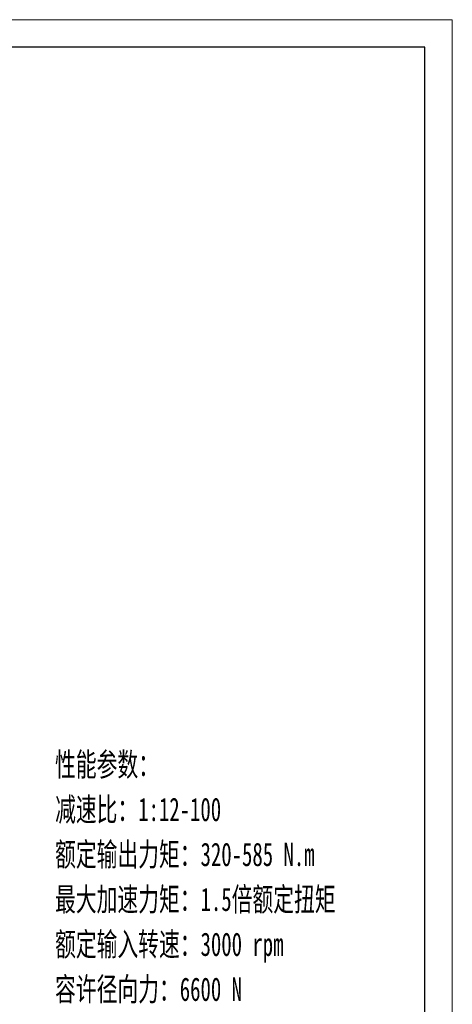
# Model space of a CAD drawing. Header units: millimetres. Extents: x -1266 to -76, y 40 to 877.
# Tile 8 of 8: x -298 to -76, y 372 to 877. Entities that reach past the tile are written whole.
import ezdxf

# ---------------------------------------------------------------- set-up
doc = ezdxf.new("R2010")
doc.units = ezdxf.units.MM
doc.layers.add('图框_外框线', color=7, linetype='Continuous', lineweight=18)
doc.layers.add('尺寸线层', color=3, linetype='Continuous', lineweight=18)
doc.styles.add('标准', font='SimSun.ttf', dxfattribs={"width": 0.667})

msp = doc.modelspace()

# ---------------------------------------------------------------- linework, layer by layer
at = {"layer": '图框_外框线', "color": 3}
msp.add_lwpolyline([(-1259.29061, 39.93088), (-76.14492, 39.93088), (-76.14492, 876.5839), (-1259.29061, 876.5839)], close=True, dxfattribs=at)
at = {"layer": '图框_外框线', "color": 3, "lineweight": 25}
msp.add_lwpolyline([(-1188.86527, 54.01594), (-90.22999, 54.01594), (-90.22999, 862.49883), (-1188.86527, 862.49883)], close=True, dxfattribs=at)

# ---------------------------------------------------------------- texts
at = {"layer": '尺寸线层', "insert": (-279.46658, 501.15458), "char_height": 12, "width": 285.1935382, "attachment_point": 1, "line_spacing_factor": 1.15057, "style": '标准'}
msp.add_mtext('{\\W0.65;性能参数：}\\P{\\W0.65;减速比：1:12-100}\\P{\\W0.65;额定输出力矩：320-585 N.m}\\P{\\W0.65;最大加速力矩：1.5倍额定扭矩}\\P{\\W0.65;额定输入转速：3000 rpm}\\P{\\W0.65;容许径向力：6600 N}\\P{\\W0.65;容许轴向力：3300 N}\\P{\\W0.65;回程间隙：≤12 arcmin}\\P{\\W0.65;使用寿命：＞20000 h}\\P{\\W0.65;使用温度：-10℃~80℃}', dxfattribs=at)

doc.saveas('drawing.dxf')
